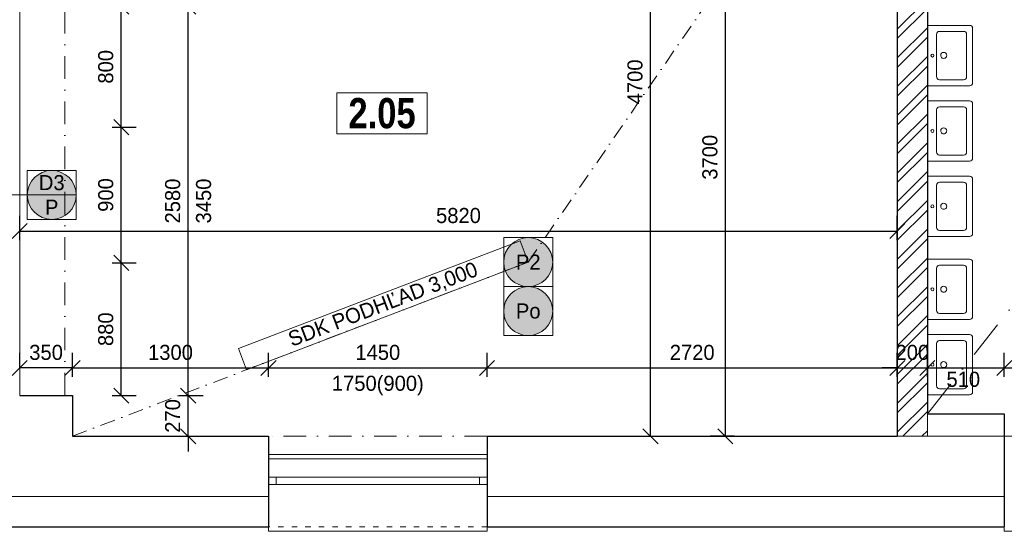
# Model space of a CAD drawing. Header units: millimetres. Extents: x -65956 to 5894746, y -14679 to 163521.
# Tile 15 of 89: x -46676 to -40146, y -967 to 2426. Entities that reach past the tile are written whole.
import ezdxf

# ---------------------------------------------------------------- set-up
doc = ezdxf.new("R2010")
doc.units = ezdxf.units.MM
for name, pattern in [('__$$DASHDOT$$', [10.01, 5, -2.5, 0.01, -2.5]), ('ACAD_ISO03W100', [30, 12, -18]), ('ČERCHOVANÁ', [1, 0.5, -0.25, 0, -0.25])]:
    doc.linetypes.add(name, pattern=pattern)
doc.layers.get('0').update_dxf_attribs({"lineweight": 5})
doc.layers.get('Defpoints').update_dxf_attribs({"color": 2, "lineweight": 30})
doc.layers.add('- pomocna', color=232, linetype='Continuous', lineweight=0, plot=False)
for name, color, linetype, lineweight in [('- popis', 7, 'Continuous', 0), ('- zariadenie', 30, 'Continuous', 0), ('Bodko ciarkovana T', 200, 'ČERCHOVANÁ', 0), ('H popisky', 30, 'Continuous', 25), ('H stavba', 82, 'Continuous', 30), ('KOTY', 51, 'Continuous', 5), ('m_popis', 7, 'Continuous', 0), ('otvor', 163, 'Continuous', 5), ('RE-nove', 10, 'Continuous', 0), ('Tbč stavba', 4, 'ČERCHOVANÁ', 0), ('Tč stavba', 7, 'ACAD_ISO03W100', 5), ('VT kóty', 51, 'Continuous', 5), ('VT sanita', 210, 'Continuous', 5), ('VT šrafy', 253, 'Continuous', 9)]:
    doc.layers.add(name, color=color, linetype=linetype, lineweight=lineweight)
doc.styles.add('1-100_te_2mm_200', font='technic_.ttf', dxfattribs={"height": 200})
doc.styles.add('1-20_ce_5mm_100', font='GOTHIC.TTF', dxfattribs={"height": 100})
doc.styles.add('1-50_ce_2mm_100', font='GOTHIC.TTF', dxfattribs={"height": 100})
doc.dimstyles.new('technic_1-100', dxfattribs={"dimtxt": 200, "dimasz": 240, "dimexe": 300, "dimexo": 200, "dimgap": 100, "dimtad": 1, "dimdec": 1, "dimrnd": 0.5, "dimtxsty": '1-100_te_2mm_200', "dimblk": 'OBLIQUE', "dimcen": 2.5, "dimclrd": 256, "dimclrt": 256, "dimadec": 0, "dimazin": 0, "dimtfac": 1, "dimtdec": 1, "dimtix": 1, "dimtmove": 1, "dimatfit": 3, "dimldrblk": 'OBLIQUE', "dimfxl": 400, "dimfxlon": 1, "dimarcsym": 0})

# ---------------------------------------------------------------- blocks, each defined once
blk = doc.blocks.new('_Oblique')
at = {"color": 0, "linetype": 'ByBlock', "lineweight": -2}
blk.add_line((-0.5, -0.5), (0.5, 0.5), dxfattribs=at)
blk = doc.blocks.new('*D429')
at = {"layer": 'Defpoints', "color": 0, "transparency": 16777216}
for p in [(-46326, -66.7), (-45558.6, -66.7), (-46326, -336.7)]:
    blk.add_point(p, dxfattribs=at)
at = {"layer": 'KOTY', "lineweight": -2, "transparency": 16777216}
for p, q in [((-45558.6, -66.7), (-45558.6, 33.3)), ((-45558.6, -336.7), (-45558.6, -66.7)), ((-45558.6, -336.7), (-45558.6, -436.7))]:
    blk.add_line(p, q, dxfattribs=at)
at = {"layer": 'KOTY', "color": 0, "lineweight": -2, "transparency": 16777216}
for p, q in [((-45618.6, -66.7), (-45458.6, -66.7)), ((-45618.6, -336.7), (-45458.6, -336.7))]:
    blk.add_line(p, q, dxfattribs=at)
at = {"layer": 'KOTY', "lineweight": -2, "transparency": 16777216, "xscale": 100, "yscale": 100, "zscale": 100}
for p, rotation in [((-45558.6, -66.7), 270), ((-45558.6, -336.7), 90)]:
    blk.add_blockref('_Oblique', p, dxfattribs=dict(at, rotation=rotation))
at = {"layer": 'KOTY', "transparency": 16777216, "insert": (-45661.1, -201.7), "char_height": 100, "attachment_point": 5, "rotation": 90, "style": '1-20_ce_5mm_100'}
blk.add_mtext('270', dxfattribs=at)
blk = doc.blocks.new('*D616')
at = {"layer": 'Defpoints', "color": 0, "transparency": 16777216}
for p in [(-46376, 2513.3), (-45558.6, 2513.3), (-46326, -66.7)]:
    blk.add_point(p, dxfattribs=at)
at = {"layer": 'KOTY', "color": 0, "lineweight": -2, "transparency": 16777216}
for p, q in [((-45618.6, 2513.3), (-45458.6, 2513.3)), ((-45618.6, -66.7), (-45458.6, -66.7))]:
    blk.add_line(p, q, dxfattribs=at)
at = {"layer": 'KOTY', "lineweight": -2, "transparency": 16777216}
blk.add_line((-45558.6, -66.7), (-45558.6, 2513.3), dxfattribs=at)
at = {"layer": 'KOTY', "lineweight": -2, "transparency": 16777216, "xscale": 100, "yscale": 100, "zscale": 100}
for p, rotation in [((-45558.6, 2513.3), 90), ((-45558.6, -66.7), 270)]:
    blk.add_blockref('_Oblique', p, dxfattribs=dict(at, rotation=rotation))
at = {"layer": 'KOTY', "transparency": 16777216, "char_height": 100, "attachment_point": 5, "rotation": 90, "style": '1-20_ce_5mm_100'}
for s, insert in [('2580', (-45661.1, 1223.3)), ('3450', (-45456.1, 1223.3))]:
    blk.add_mtext(s, dxfattribs=dict(at, insert=insert))
blk = doc.blocks.new('*D618')
at = {"layer": 'Defpoints', "color": 0, "transparency": 16777216}
for p in [(-46376, 4363.3), (-42492.6, 4363.3), (-46326, -336.7)]:
    blk.add_point(p, dxfattribs=at)
at = {"layer": 'KOTY', "color": 0, "lineweight": -2, "transparency": 16777216}
for p, q in [((-42552.6, 4363.3), (-42392.6, 4363.3)), ((-42552.6, -336.7), (-42392.6, -336.7))]:
    blk.add_line(p, q, dxfattribs=at)
at = {"layer": 'KOTY', "lineweight": -2, "transparency": 16777216}
blk.add_line((-42492.6, -336.7), (-42492.6, 4363.3), dxfattribs=at)
at = {"layer": 'KOTY', "lineweight": -2, "transparency": 16777216, "xscale": 100, "yscale": 100, "zscale": 100}
for p, rotation in [((-42492.6, 4363.3), 90), ((-42492.6, -336.7), 270)]:
    blk.add_blockref('_Oblique', p, dxfattribs=dict(at, rotation=rotation))
at = {"layer": 'KOTY', "transparency": 16777216, "insert": (-42595.1, 2013.3), "char_height": 100, "attachment_point": 5, "rotation": 90, "style": '1-20_ce_5mm_100'}
blk.add_mtext('4700', dxfattribs=at)
blk = doc.blocks.new('*D619')
at = {"layer": 'Defpoints', "color": 0, "transparency": 16777216}
for p in [(-46676, 813.3), (-46002.5, 813.3), (-46676, -66.7)]:
    blk.add_point(p, dxfattribs=at)
at = {"layer": 'KOTY', "color": 0, "lineweight": -2, "transparency": 16777216}
for p, q in [((-46062.5, 813.3), (-45902.5, 813.3)), ((-46062.5, -66.7), (-45902.5, -66.7))]:
    blk.add_line(p, q, dxfattribs=at)
at = {"layer": 'KOTY', "lineweight": -2, "transparency": 16777216}
blk.add_line((-46002.5, -66.7), (-46002.5, 813.3), dxfattribs=at)
at = {"layer": 'KOTY', "lineweight": -2, "transparency": 16777216, "xscale": 100, "yscale": 100, "zscale": 100}
for p, rotation in [((-46002.5, 813.3), 90), ((-46002.5, -66.7), 270)]:
    blk.add_blockref('_Oblique', p, dxfattribs=dict(at, rotation=rotation))
at = {"layer": 'KOTY', "transparency": 16777216, "insert": (-46105, 373.3), "char_height": 100, "attachment_point": 5, "rotation": 90, "style": '1-20_ce_5mm_100'}
blk.add_mtext('880', dxfattribs=at)
blk = doc.blocks.new('*D620')
at = {"layer": 'Defpoints', "color": 0, "transparency": 16777216}
for p in [(-46676, 1713.3), (-46002.5, 1713.3), (-46676, 813.3)]:
    blk.add_point(p, dxfattribs=at)
at = {"layer": 'KOTY', "color": 0, "lineweight": -2, "transparency": 16777216}
for p, q in [((-46062.5, 1713.3), (-45902.5, 1713.3)), ((-46062.5, 813.3), (-45902.5, 813.3))]:
    blk.add_line(p, q, dxfattribs=at)
at = {"layer": 'KOTY', "lineweight": -2, "transparency": 16777216}
blk.add_line((-46002.5, 813.3), (-46002.5, 1713.3), dxfattribs=at)
at = {"layer": 'KOTY', "lineweight": -2, "transparency": 16777216, "xscale": 100, "yscale": 100, "zscale": 100}
for p, rotation in [((-46002.5, 1713.3), 90), ((-46002.5, 813.3), 270)]:
    blk.add_blockref('_Oblique', p, dxfattribs=dict(at, rotation=rotation))
at = {"layer": 'KOTY', "transparency": 16777216, "insert": (-46105, 1263.3), "char_height": 100, "attachment_point": 5, "rotation": 90, "style": '1-20_ce_5mm_100'}
blk.add_mtext('900', dxfattribs=at)
blk = doc.blocks.new('*D621')
at = {"layer": 'Defpoints', "color": 0, "transparency": 16777216}
for p in [(-46376, 2513.3), (-46002.5, 2513.3), (-46676, 1713.3)]:
    blk.add_point(p, dxfattribs=at)
at = {"layer": 'KOTY', "color": 0, "lineweight": -2, "transparency": 16777216}
for p, q in [((-46062.5, 2513.3), (-45902.5, 2513.3)), ((-46062.5, 1713.3), (-45902.5, 1713.3))]:
    blk.add_line(p, q, dxfattribs=at)
at = {"layer": 'KOTY', "lineweight": -2, "transparency": 16777216}
blk.add_line((-46002.5, 1713.3), (-46002.5, 2513.3), dxfattribs=at)
at = {"layer": 'KOTY', "lineweight": -2, "transparency": 16777216, "xscale": 100, "yscale": 100, "zscale": 100}
for p, rotation in [((-46002.5, 2513.3), 90), ((-46002.5, 1713.3), 270)]:
    blk.add_blockref('_Oblique', p, dxfattribs=dict(at, rotation=rotation))
at = {"layer": 'KOTY', "transparency": 16777216, "insert": (-46105, 2113.3), "char_height": 100, "attachment_point": 5, "rotation": 90, "style": '1-20_ce_5mm_100'}
blk.add_mtext('800', dxfattribs=at)
blk = doc.blocks.new('*D622')
at = {"layer": 'Defpoints', "color": 0, "transparency": 16777216}
for p in [(-45026, 116.6), (-46326, -336.7), (-45026, -336.7)]:
    blk.add_point(p, dxfattribs=at)
at = {"layer": 'KOTY', "color": 0, "lineweight": -2, "transparency": 16777216}
for p, q in [((-46326, 56.6), (-46326, 216.6)), ((-45026, 56.6), (-45026, 216.6))]:
    blk.add_line(p, q, dxfattribs=at)
at = {"layer": 'KOTY', "lineweight": -2, "transparency": 16777216}
blk.add_line((-46326, 116.6), (-45026, 116.6), dxfattribs=at)
at = {"layer": 'KOTY', "lineweight": -2, "transparency": 16777216, "xscale": 100, "yscale": 100, "zscale": 100, "rotation": 180}
blk.add_blockref('_Oblique', (-46326, 116.6), dxfattribs=at)
at = {"layer": 'KOTY', "lineweight": -2, "transparency": 16777216, "xscale": 100, "yscale": 100, "zscale": 100}
blk.add_blockref('_Oblique', (-45026, 116.6), dxfattribs=at)
at = {"layer": 'KOTY', "transparency": 16777216, "insert": (-45676, 219.1), "char_height": 100, "attachment_point": 5, "style": '1-20_ce_5mm_100'}
blk.add_mtext('1300', dxfattribs=at)
blk = doc.blocks.new('*D623')
at = {"layer": 'Defpoints', "color": 0, "transparency": 16777216}
for p in [(-43576, 116.6), (-45026, -336.7), (-43576, -336.7)]:
    blk.add_point(p, dxfattribs=at)
at = {"layer": 'KOTY', "color": 0, "lineweight": -2, "transparency": 16777216}
for p, q in [((-45026, 56.6), (-45026, 216.6)), ((-43576, 56.6), (-43576, 216.6))]:
    blk.add_line(p, q, dxfattribs=at)
at = {"layer": 'KOTY', "lineweight": -2, "transparency": 16777216}
blk.add_line((-45026, 116.6), (-43576, 116.6), dxfattribs=at)
at = {"layer": 'KOTY', "lineweight": -2, "transparency": 16777216, "xscale": 100, "yscale": 100, "zscale": 100, "rotation": 180}
blk.add_blockref('_Oblique', (-45026, 116.6), dxfattribs=at)
at = {"layer": 'KOTY', "lineweight": -2, "transparency": 16777216, "xscale": 100, "yscale": 100, "zscale": 100}
blk.add_blockref('_Oblique', (-43576, 116.6), dxfattribs=at)
at = {"layer": 'KOTY', "transparency": 16777216, "char_height": 100, "attachment_point": 5, "style": '1-20_ce_5mm_100'}
for s, insert in [('1450', (-44301, 219.1)), ('1750(900)', (-44301, -0.1))]:
    blk.add_mtext(s, dxfattribs=dict(at, insert=insert))
blk = doc.blocks.new('*D624')
at = {"layer": 'Defpoints', "color": 0, "transparency": 16777216}
for p in [(-40856, 116.6), (-43576, -336.7), (-40856, -336.7)]:
    blk.add_point(p, dxfattribs=at)
at = {"layer": 'KOTY', "color": 0, "lineweight": -2, "transparency": 16777216}
for p, q in [((-43576, 56.6), (-43576, 216.6)), ((-40856, 56.6), (-40856, 216.6))]:
    blk.add_line(p, q, dxfattribs=at)
at = {"layer": 'KOTY', "lineweight": -2, "transparency": 16777216}
blk.add_line((-43576, 116.6), (-40856, 116.6), dxfattribs=at)
at = {"layer": 'KOTY', "lineweight": -2, "transparency": 16777216, "xscale": 100, "yscale": 100, "zscale": 100, "rotation": 180}
blk.add_blockref('_Oblique', (-43576, 116.6), dxfattribs=at)
at = {"layer": 'KOTY', "lineweight": -2, "transparency": 16777216, "xscale": 100, "yscale": 100, "zscale": 100}
blk.add_blockref('_Oblique', (-40856, 116.6), dxfattribs=at)
at = {"layer": 'KOTY', "transparency": 16777216, "insert": (-42216, 219.1), "char_height": 100, "attachment_point": 5, "style": '1-20_ce_5mm_100'}
blk.add_mtext('2720', dxfattribs=at)
blk = doc.blocks.new('*D625')
at = {"layer": 'Defpoints', "color": 0, "transparency": 16777216}
for p in [(-41995.8, 3363.3), (-40856, 3363.3), (-40856, -336.7)]:
    blk.add_point(p, dxfattribs=at)
at = {"layer": 'KOTY', "color": 0, "lineweight": -2, "transparency": 16777216}
for p, q in [((-41935.8, 3363.3), (-42095.8, 3363.3)), ((-41935.8, -336.7), (-42095.8, -336.7))]:
    blk.add_line(p, q, dxfattribs=at)
at = {"layer": 'KOTY', "lineweight": -2, "transparency": 16777216}
blk.add_line((-41995.8, -336.7), (-41995.8, 3363.3), dxfattribs=at)
at = {"layer": 'KOTY', "lineweight": -2, "transparency": 16777216, "xscale": 100, "yscale": 100, "zscale": 100}
for p, rotation in [((-41995.8, 3363.3), 90), ((-41995.8, -336.7), 270)]:
    blk.add_blockref('_Oblique', p, dxfattribs=dict(at, rotation=rotation))
at = {"layer": 'KOTY', "transparency": 16777216, "insert": (-42098.3, 1513.3), "char_height": 100, "attachment_point": 5, "rotation": 90, "style": '1-20_ce_5mm_100'}
blk.add_mtext('3700', dxfattribs=at)
blk = doc.blocks.new('*D636')
at = {"layer": 'Defpoints', "color": 0, "transparency": 16777216}
for p in [(-40656, 116.6), (-40656, -186.7), (-40856, -336.7)]:
    blk.add_point(p, dxfattribs=at)
at = {"layer": 'KOTY', "color": 0, "lineweight": -2, "transparency": 16777216}
for p, q in [((-40856, 56.6), (-40856, 216.6)), ((-40656, 56.6), (-40656, 216.6))]:
    blk.add_line(p, q, dxfattribs=at)
at = {"layer": 'KOTY', "lineweight": -2, "transparency": 16777216}
for p, q in [((-40856, 116.6), (-40956, 116.6)), ((-40856, 116.6), (-40656, 116.6)), ((-40656, 116.6), (-40556, 116.6))]:
    blk.add_line(p, q, dxfattribs=at)
at = {"layer": 'KOTY', "lineweight": -2, "transparency": 16777216, "xscale": 100, "yscale": 100, "zscale": 100}
blk.add_blockref('_Oblique', (-40856, 116.6), dxfattribs=at)
at = {"layer": 'KOTY', "lineweight": -2, "transparency": 16777216, "xscale": 100, "yscale": 100, "zscale": 100, "rotation": 180}
blk.add_blockref('_Oblique', (-40656, 116.6), dxfattribs=at)
at = {"layer": 'KOTY', "transparency": 16777216, "insert": (-40756, 219.1), "char_height": 100, "attachment_point": 5, "style": '1-20_ce_5mm_100'}
blk.add_mtext('200', dxfattribs=at)
blk = doc.blocks.new('*D637')
at = {"layer": 'Defpoints', "color": 0, "transparency": 16777216}
for p in [(-40146, 116.6), (-40656, -186.7), (-40146, -186.7)]:
    blk.add_point(p, dxfattribs=at)
at = {"layer": 'KOTY', "color": 0, "lineweight": -2, "transparency": 16777216}
for p, q in [((-40656, 56.6), (-40656, 216.6)), ((-40146, 56.6), (-40146, 216.6))]:
    blk.add_line(p, q, dxfattribs=at)
at = {"layer": 'KOTY', "lineweight": -2, "transparency": 16777216}
blk.add_line((-40656, 116.6), (-40146, 116.6), dxfattribs=at)
at = {"layer": 'KOTY', "lineweight": -2, "transparency": 16777216, "xscale": 100, "yscale": 100, "zscale": 100, "rotation": 180}
blk.add_blockref('_Oblique', (-40656, 116.6), dxfattribs=at)
at = {"layer": 'KOTY', "lineweight": -2, "transparency": 16777216, "xscale": 100, "yscale": 100, "zscale": 100}
blk.add_blockref('_Oblique', (-40146, 116.6), dxfattribs=at)
at = {"layer": 'KOTY', "transparency": 16777216, "insert": (-40418, 40.5), "char_height": 100, "attachment_point": 5, "style": '1-20_ce_5mm_100'}
blk.add_mtext('510', dxfattribs=at)
blk = doc.blocks.new('*D638')
at = {"layer": 'Defpoints', "color": 0, "transparency": 16777216}
for p in [(-38696, 116.6), (-40146, -336.7), (-38696, -336.7)]:
    blk.add_point(p, dxfattribs=at)
at = {"layer": 'KOTY', "color": 0, "lineweight": -2, "transparency": 16777216}
for p, q in [((-40146, 56.6), (-40146, 216.6)), ((-38696, 56.6), (-38696, 216.6))]:
    blk.add_line(p, q, dxfattribs=at)
at = {"layer": 'KOTY', "lineweight": -2, "transparency": 16777216}
blk.add_line((-40146, 116.6), (-38696, 116.6), dxfattribs=at)
at = {"layer": 'KOTY', "lineweight": -2, "transparency": 16777216, "xscale": 100, "yscale": 100, "zscale": 100, "rotation": 180}
blk.add_blockref('_Oblique', (-40146, 116.6), dxfattribs=at)
at = {"layer": 'KOTY', "lineweight": -2, "transparency": 16777216, "xscale": 100, "yscale": 100, "zscale": 100}
blk.add_blockref('_Oblique', (-38696, 116.6), dxfattribs=at)
at = {"layer": 'KOTY', "transparency": 16777216, "char_height": 100, "attachment_point": 5, "style": '1-20_ce_5mm_100'}
for s, insert in [('1450', (-39421, 219.1)), ('1750(900)', (-39421, -0.1))]:
    blk.add_mtext(s, dxfattribs=dict(at, insert=insert))
blk = doc.blocks.new('u 600x450')
for p, q in [((300, 0), (-300, 0)), ((-300, 0), (-300, -420)), ((210, -90), (-210, -90)), ((300, -420), (300, 0)), ((-240, -120), (-240, -360)), ((240, -360), (240, -120)), ((-210, -390), (210, -390)), ((-270, -450), (270, -450))]:
    blk.add_line(p, q)
blk.add_circle((0, -50), 15)
for centre, start, end in [((-210, -120), 90, 180), ((210, -120), 360, 90), ((-210, -360), 180, 270), ((210, -360), 270, 360), ((-270, -420), 180, 270), ((270, -420), 270, 360)]:
    blk.add_arc(centre, 30, start, end)
for start_param, end_param in [(4.457203, 7.598795), (1.31561, 4.457203)]:
    blk.add_ellipse((-1.3, -162.4), major_axis=(-29, -7.6), ratio=1, start_param=start_param, end_param=end_param)
blk = doc.blocks.new('*D651')
at = {"layer": 'Defpoints', "color": 0, "transparency": 16777216}
for p in [(-46676, 116.6), (-46676, -66.7), (-46326, -336.7)]:
    blk.add_point(p, dxfattribs=at)
at = {"layer": 'KOTY', "color": 0, "lineweight": -2, "transparency": 16777216}
for p, q in [((-46676, 116.6), (-46676, 216.6)), ((-46326, 56.6), (-46326, 216.6))]:
    blk.add_line(p, q, dxfattribs=at)
at = {"layer": 'KOTY', "lineweight": -2, "transparency": 16777216}
blk.add_line((-46326, 116.6), (-46676, 116.6), dxfattribs=at)
at = {"layer": 'KOTY', "lineweight": -2, "transparency": 16777216, "xscale": 100, "yscale": 100, "zscale": 100, "rotation": 180}
blk.add_blockref('_Oblique', (-46676, 116.6), dxfattribs=at)
at = {"layer": 'KOTY', "lineweight": -2, "transparency": 16777216, "xscale": 100, "yscale": 100, "zscale": 100}
blk.add_blockref('_Oblique', (-46326, 116.6), dxfattribs=at)
at = {"layer": 'KOTY', "transparency": 16777216, "insert": (-46501, 219.1), "char_height": 100, "attachment_point": 5, "style": '1-20_ce_5mm_100'}
blk.add_mtext('350', dxfattribs=at)
blk = doc.blocks.new('*D723')
at = {"layer": 'Defpoints', "color": 0, "transparency": 16777216}
for p in [(-40856, 1024.1), (-46676, -66.7), (-40856, -336.7)]:
    blk.add_point(p, dxfattribs=at)
at = {"layer": 'KOTY', "color": 0, "lineweight": -2, "transparency": 16777216}
for p, q in [((-46676, 964.1), (-46676, 1124.1)), ((-40856, 964.1), (-40856, 1124.1))]:
    blk.add_line(p, q, dxfattribs=at)
at = {"layer": 'KOTY', "lineweight": -2, "transparency": 16777216}
blk.add_line((-46676, 1024.1), (-40856, 1024.1), dxfattribs=at)
at = {"layer": 'KOTY', "lineweight": -2, "transparency": 16777216, "xscale": 100, "yscale": 100, "zscale": 100, "rotation": 180}
blk.add_blockref('_Oblique', (-46676, 1024.1), dxfattribs=at)
at = {"layer": 'KOTY', "lineweight": -2, "transparency": 16777216, "xscale": 100, "yscale": 100, "zscale": 100}
blk.add_blockref('_Oblique', (-40856, 1024.1), dxfattribs=at)
at = {"layer": 'KOTY', "transparency": 16777216, "insert": (-43766, 1126.6), "char_height": 100, "attachment_point": 5, "style": '1-20_ce_5mm_100'}
blk.add_mtext('5820', dxfattribs=at)
blk = doc.blocks.new('*T450')
at = {"layer": 'Defpoints', "color": 8, "linetype": 'ByBlock', "lineweight": 0, "transparency": 16777216}
for p, q in [((0, 0), (600, 0)), ((0, 0), (0, -270.7)), ((600, 0), (600, -270.7)), ((0, -270.7), (600, -270.7))]:
    blk.add_line(p, q, dxfattribs=at)
at = {"layer": 'H popisky', "color": 0, "transparency": 16777216, "insert": (300, -135.3), "char_height": 200, "width": 596, "attachment_point": 5, "style": '1-50_ce_2mm_100'}
blk.add_mtext('{\\fTechnicLite|b1|i0|c2|p2;\\C256;2.05}', dxfattribs=at)
blk = doc.blocks.new('*T469')
at = {"layer": 'Defpoints', "color": 8, "linetype": 'ByBlock', "lineweight": 0, "transparency": 16777216}
for p, q in [((0, 0), (324.9, 0)), ((0, 0), (0, -324.9)), ((324.9, 0), (324.9, -324.9)), ((0, -162.5), (324.9, -162.5)), ((0, -324.9), (324.9, -324.9))]:
    blk.add_line(p, q, dxfattribs=at)
at = {"layer": 'VT kóty', "color": 0, "transparency": 16777216, "char_height": 100, "width": 320.944, "attachment_point": 5, "style": '1-50_ce_2mm_100'}
for s, insert in [('D3', (162.5, -81.2)), ('P', (162.5, -243.7))]:
    blk.add_mtext(s, dxfattribs=dict(at, insert=insert))
blk = doc.blocks.new('*T811')
at = {"layer": 'Defpoints', "color": 8, "linetype": 'ByBlock', "lineweight": 0, "transparency": 16777216}
for p, q in [((0, 0), (324.9, 0)), ((0, 0), (0, -324.9)), ((324.9, 0), (324.9, -324.9)), ((0, -324.9), (324.9, -324.9))]:
    blk.add_line(p, q, dxfattribs=at)
at = {"layer": '- popis', "color": 0, "transparency": 16777216, "insert": (162.5, -162.5), "char_height": 100, "width": 320.944, "attachment_point": 5, "style": '1-50_ce_2mm_100'}
blk.add_mtext('P2', dxfattribs=at)
blk = doc.blocks.new('*T812')
at = {"layer": 'Defpoints', "color": 8, "linetype": 'ByBlock', "lineweight": 0, "transparency": 16777216}
for p, q in [((0, 0), (324.9, 0)), ((0, 0), (0, -324.9)), ((324.9, 0), (324.9, -324.9)), ((0, -324.9), (324.9, -324.9))]:
    blk.add_line(p, q, dxfattribs=at)
at = {"layer": '- popis', "color": 0, "transparency": 16777216, "insert": (162.5, -162.5), "char_height": 100, "width": 320.944, "attachment_point": 5, "style": '1-50_ce_2mm_100'}
blk.add_mtext('Po', dxfattribs=at)
blk = doc.blocks.new('*T813')
at = {"layer": 'Defpoints', "color": 8, "linetype": 'ByBlock', "lineweight": 0, "transparency": 16777216}
for p, q in [((-53.6, 140.1), (1814.7, 854.1)), ((1868.2, 714), (1814.7, 854.1)), ((0, 0), (1868.2, 714)), ((0, 0), (-53.6, 140.1))]:
    blk.add_line(p, q, dxfattribs=at)
at = {"layer": 'm_popis', "color": 0, "transparency": 16777216, "insert": (907.3, 427.1), "char_height": 100, "width": 1996, "attachment_point": 5, "rotation": 20.91634, "style": '1-50_ce_2mm_100'}
blk.add_mtext('SDK PODHĽAD 3,000', dxfattribs=at)

msp = doc.modelspace()

# ---------------------------------------------------------------- hatches: boundary and pattern name
at = {"layer": 'RE-nove'}
for points in [[(-46301.06, 1263.33, 1), (-46626.01, 1263.33, 1)], [(-43140.96, 818.53, 1), (-43465.9, 818.53, 1)], [(-43140.96, 493.59, 1), (-43465.9, 493.59, 1)]]:
    msp.add_hatch(color=256, dxfattribs=at).paths.add_polyline_path(points)
at = {"layer": 'VT šrafy'}
h = msp.add_hatch(dxfattribs=at)
h.set_pattern_fill('ZDIVO-OBECNE', color=256, scale=45, style=0)
h.set_pattern_definition([(45, (0, -10810.44), (-95.4594, 95.4594), []), (45, (63.64, -10810.44), (-95.4594, 95.4594), [])])
h.paths.add_polyline_path([(-40856.01, -336.67), (-40656.01, -336.67), (-40656.01, -186.67), (-40656.01, 3363.33), (-40856.01, 3363.33)])
h.paths.add_polyline_path([(-41426.01, 4563.33), (-41426.01, 4363.33), (-40856.01, 4363.33), (-40856.01, 4263.33), (-40656.01, 4263.33), (-40656.01, 4363.33), (-38006.01, 4363.33), (-38006.01, 3963.33), (-37856.01, 3963.33), (-37856.01, 4363.33), (-36106.01, 4363.33), (-36106.01, 4563.33), (-37806.01, 4563.33), (-37806.01, 8013.33), (-37956.01, 8013.33), (-37956.01, 4563.33)])
h.paths.add_polyline_path([(-37806.01, 9363.33), (-37956.01, 9363.33), (-37956.01, 8913.33), (-37806.01, 8913.33)])

# ---------------------------------------------------------------- linework, layer by layer
at = {"layer": '- pomocna'}
for points in [[(-46326.01, -336.67), (-45026.01, -336.67), (-45026.01, -486.67), (-43576.01, -486.67), (-43576.01, -336.67), (-40856.01, -336.67), (-40856.01, 4363.33), (-46376.01, 4363.33), (-46376.01, 2513.33), (-46676.01, 2513.33), (-46676.01, -66.67), (-46326.01, -66.67), (-46326.01, -336.67)], [(-40656.01, -186.67), (-40146.01, -186.67), (-40146.01, -336.67), (-38696.01, -336.67), (-38696.01, -186.67), (-38006.01, -186.67), (-38006.01, 613.33), (-38806.01, 613.33), (-38806.01, 713.33), (-38006.01, 713.33), (-38006.01, 4363.33), (-40656.01, 4363.33), (-40656.01, -186.67)]]:
    msp.add_lwpolyline(points, dxfattribs=at)
for p, q in [((-40656.01, -186.67), (-40656.01, -336.67)), ((-40146.01, -336.67), (-40856.01, -336.67))]:
    msp.add_line(p, q)
at = {"linetype": 'Continuous'}
for p, q in [((-47456.01, -736.67), (-45026.01, -736.67)), ((-43576.01, -736.67), (-40146.01, -736.67))]:
    msp.add_line(p, q, dxfattribs=at)
at = {"layer": 'Bodko ciarkovana T', "ltscale": 200}
for p, q in [((-43303.43, 818.53), (-40856.01, 4363.33)), ((-46326.01, -336.67), (-43303.43, 818.53))]:
    msp.add_line(p, q, dxfattribs=at)
at = {"layer": 'H stavba'}
for p, q in [((-40856.01, 3363.33), (-40856.01, -336.67)), ((-40656.01, 3363.33), (-40656.01, -186.67)), ((-46676.01, -66.67), (-46326.01, -66.67)), ((-46326.01, -66.67), (-46326.01, -336.67)), ((-40656.01, -186.67), (-40146.01, -186.67)), ((-40146.01, -186.67), (-40146.01, -936.67)), ((-46326.01, -336.67), (-45026.01, -336.67)), ((-45026.01, -336.67), (-45026.01, -936.67)), ((-43576.01, -336.67), (-40856.01, -336.67)), ((-43576.01, -336.67), (-43576.01, -936.67)), ((-47456.01, -936.67), (-45026.01, -936.67)), ((-43576.01, -936.67), (-40146.01, -936.67))]:
    msp.add_line(p, q, dxfattribs=at)
at = {"layer": 'otvor'}
for p, q in [((-43576.01, -456.67), (-45026.01, -456.67)), ((-45026.01, -606.67), (-43576.01, -606.67)), ((-44976.01, -656.67), (-44976.01, -606.67)), ((-43626.01, -656.67), (-43626.01, -606.67)), ((-45026.01, -656.67), (-43576.01, -656.67))]:
    msp.add_line(p, q, dxfattribs=at)
for points in [[(-43576.01, -936.67), (-43576.01, -966.67), (-45026.01, -966.67), (-45026.01, -936.67)], [(-38696.01, -936.67), (-38696.01, -966.67), (-40146.01, -966.67), (-40146.01, -936.67)]]:
    msp.add_lwpolyline(points, dxfattribs=at)
at = {"layer": 'Tbč stavba', "ltscale": 300}
for p, q in [((-46376.01, -66.67), (-46376.01, 2513.33)), ((-43576.01, -336.67), (-45026.01, -336.67))]:
    msp.add_line(p, q, dxfattribs=at)
at = {"layer": 'Tč stavba', "ltscale": 3}
for p, q in [((-43576.01, -486.67), (-45026.01, -486.67)), ((-43576.01, -936.67), (-45026.01, -936.67))]:
    msp.add_line(p, q, dxfattribs=at)
at = {"layer": 'VT sanita'}
msp.add_line((-46626.01, 1265.33), (-47656.01, 1265.14), dxfattribs=at)
at = {"layer": 'VT sanita', "linetype": '__$$DASHDOT$$', "ltscale": 50}
msp.add_lwpolyline([(-40656.01, -186.67), (-38757.52, 2218.94), (-36106.01, 4363.33)], dxfattribs=at)
at = {"layer": 'VT sanita'}
for centre in [(-46463.53, 1263.33), (-43303.43, 818.53), (-43303.43, 493.59)]:
    msp.add_circle(centre, 162.47, dxfattribs=at)

# ---------------------------------------------------------------- block references
at = {"layer": '- zariadenie', "linetype": 'Continuous', "xscale": -0.666666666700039, "yscale": 0.666666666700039, "zscale": 0.666666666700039, "rotation": 90}
for p in [(-40656.01, 2187.94), (-40656.01, 1687.94), (-40656.01, 1187.94), (-40656.01, 637.94), (-40656.01, 137.94)]:
    msp.add_blockref('u 600x450', p, dxfattribs=at)
for name, p in [('*T450', (-44572.97, 1939.94)), ('*T469', (-46626.01, 1425.81)), ('*T811', (-43465.9, 981)), ('*T813', (-45171.63, 104.52)), ('*T812', (-43465.9, 656.06))]:
    msp.add_blockref(name, p)

# ---------------------------------------------------------------- dimensions: what is measured, and where the dimension line sits
at = {"layer": 'KOTY'}
for base, p1, p2, picture, middle in [((-42492.6, 4363.33), (-46326.01, -336.67), (-46376.01, 4363.33), '*D618', (-42595.12, 2013.33)), ((-41995.78, 3363.33), (-40856.01, -336.67), (-40856.01, 3363.33), '*D625', (-42098.29, 1513.33)), ((-46002.46, 2513.33), (-46676.01, 1713.33), (-46376.01, 2513.33), '*D621', (-46104.97, 2113.33)), ((-46002.46, 1713.33), (-46676.01, 813.33), (-46676.01, 1713.33), '*D620', (-46104.97, 1263.33)), ((-46002.46, 813.33), (-46676.01, -66.67), (-46676.01, 813.33), '*D619', (-46104.97, 373.33)), ((-45558.6, -66.67), (-46326.01, -336.67), (-46326.01, -66.67), '*D429', (-45661.11, -201.67))]:
    dim = msp.add_linear_dim(base=base, p1=p1, p2=p2, angle=90, dimstyle='technic_1-100', override={"dimtxt": 100, "dimasz": 100, "dimexe": 100, "dimgap": 50, "dimtxsty": '1-20_ce_5mm_100', "dimfxl": 60}, dxfattribs=at)
    dim.commit()
    dim.dimension.update_dxf_attribs({"geometry": picture, "text_midpoint": middle})
dim = msp.add_linear_dim(base=(-45558.6, 2513.33), p1=(-46326.01, -66.67), p2=(-46376.01, 2513.33), angle=90, text='<>\\X 3450', dimstyle='technic_1-100', override={"dimtxt": 100, "dimasz": 100, "dimexe": 100, "dimgap": 50, "dimtxsty": '1-20_ce_5mm_100', "dimfxl": 60}, dxfattribs=at)
dim.commit()
dim.dimension.update_dxf_attribs({"geometry": '*D616', "text_midpoint": (-45558.6, 1223.33)})
for base, p1, p2, picture, middle in [((-40856.01, 1024.11), (-46676.01, -66.67), (-40856.01, -336.67), '*D723', (-43766.01, 1126.62)), ((-46676.01, 116.55), (-46326.01, -336.67), (-46676.01, -66.67), '*D651', (-46501.01, 219.07)), ((-45026.01, 116.55), (-46326.01, -336.67), (-45026.01, -336.67), '*D622', (-45676.01, 219.07)), ((-40856.01, 116.55), (-43576.01, -336.67), (-40856.01, -336.67), '*D624', (-42216.01, 219.07)), ((-40656.01, 116.55), (-40856.01, -336.67), (-40656.01, -186.67), '*D636', (-40756.01, 219.07))]:
    dim = msp.add_linear_dim(base=base, p1=p1, p2=p2, dimstyle='technic_1-100', override={"dimtxt": 100, "dimasz": 100, "dimexe": 100, "dimgap": 50, "dimtxsty": '1-20_ce_5mm_100', "dimfxl": 60}, dxfattribs=at)
    dim.commit()
    dim.dimension.update_dxf_attribs({"geometry": picture, "text_midpoint": middle})
for base, p1, p2, picture, middle in [((-43576.01, 116.55), (-45026.01, -336.67), (-43576.01, -336.67), '*D623', (-44301.01, 116.55)), ((-38696.01, 116.55), (-40146.01, -336.67), (-38696.01, -336.67), '*D638', (-39421.01, 116.55))]:
    dim = msp.add_linear_dim(base=base, p1=p1, p2=p2, text='<>\\X 1750(900)', dimstyle='technic_1-100', override={"dimtxt": 100, "dimasz": 100, "dimexe": 100, "dimgap": 50, "dimtxsty": '1-20_ce_5mm_100', "dimfxl": 60}, dxfattribs=at)
    dim.commit()
    dim.dimension.update_dxf_attribs({"geometry": picture, "text_midpoint": middle})
dim = msp.add_linear_dim(base=(-40146.01, 116.55), p1=(-40656.01, -186.67), p2=(-40146.01, -186.67), dimstyle='technic_1-100', override={"dimtxt": 100, "dimasz": 100, "dimexe": 100, "dimgap": 50, "dimtxsty": '1-20_ce_5mm_100', "dimfxl": 60}, dxfattribs=at)
dim.commit()
dim.dimension.update_dxf_attribs({"geometry": '*D637', "text_midpoint": (-40418.01, -62.03), "dimtype": 160})

doc.saveas('drawing.dxf')
